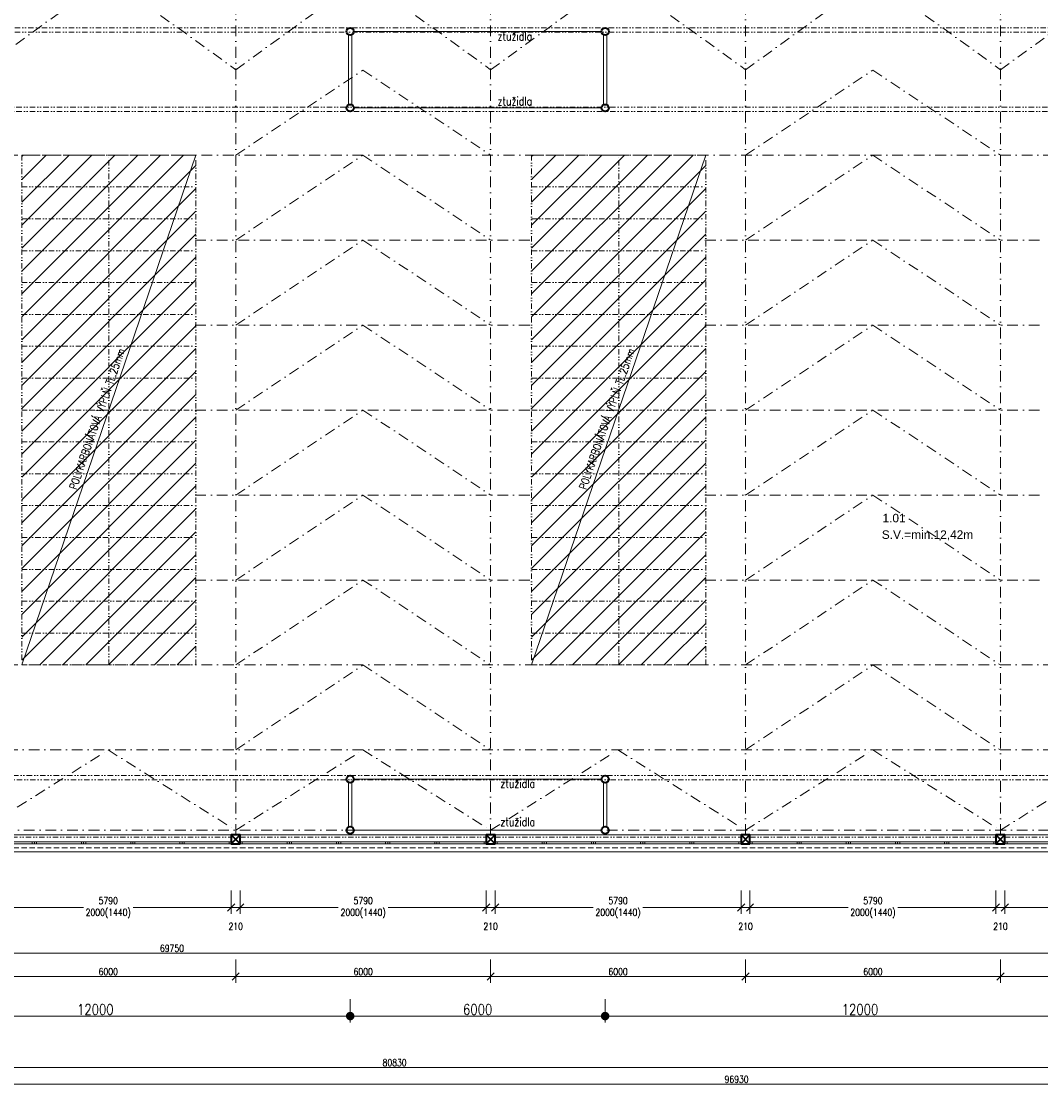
# Model space of a CAD drawing. Header units: millimetres. Extents: x -485339 to 286898, y -1189934 to 1602269.
# Tile 58 of 230: x -108925 to -84934, y -1065795 to -1040630. Entities that reach past the tile are written whole.
import ezdxf

# ---------------------------------------------------------------- set-up
doc = ezdxf.new("R2010")
doc.units = ezdxf.units.MM
doc.header["$LTSCALE"] = 10
for name, pattern in [('DASHDOT', [25.4, 12.7, -6.35, 0, -6.35]), ('DASHED', [19.05, 12.7, -6.35]), ('DĚLICÍ2', [15.875, 6.35, -3.175, 0, -3.175, 0, -3.175]), ('ČÁRKOVANÁ2', [9.525, 6.35, -3.175])]:
    doc.linetypes.add(name, pattern=pattern)
doc.layers.get('Defpoints').update_dxf_attribs({"lineweight": 0})
for name, color, linetype, lineweight in [('N_kóty', 10, 'Continuous', 18), ('N_okna', 10, 'Continuous', 18), ('N_popis', 10, 'Continuous', 18), ('N_čáry_plné', 10, 'Continuous', 18), ('N_šrary', 10, 'Continuous', 18), ('St_kóty', 132, 'Continuous', 18), ('St_plocha_místnosti', 250, 'Continuous', 18), ('St_sloupy_konstrukce haly', 5, 'Continuous', 35), ('St_sloupy_opláštění_půdorys', 25, 'Continuous', 35), ('St_čáry_nad', 250, 'DĚLICÍ2', 18), ('St_čáry_osy', 250, 'DASHDOT', 18), ('St_čáry_plné', 250, 'Continuous', 18), ('St_čáry_pod', 250, 'ČÁRKOVANÁ2', 18)]:
    doc.layers.add(name, color=color, linetype=linetype, lineweight=lineweight)
doc.styles.add('Andy', font='arial.ttf')
doc.styles.get("Standard").update_dxf_attribs({"font": 'simplex.shx', "width": 0.8})
doc.dimstyles.new('stavebníM100', dxfattribs={"dimtxt": 165, "dimasz": 170, "dimexe": 150, "dimexo": 100, "dimgap": 30, "dimtad": 1, "dimdec": 0, "dimtxsty": 'Standard', "dimblk": 'OBLIQUE', "dimcen": -2.5, "dimdle": 150, "dimclrd": 256, "dimclre": 256, "dimclrt": 256, "dimadec": 4, "dimazin": 0, "dimtfac": 1, "dimtdec": 0, "dimtmove": 2, "dimatfit": 3, "dimldrblk": 'OBLIQUE', "dimfxl": 400, "dimfxlon": 1, "dimlwd": -1, "dimlwe": -1, "dimarcsym": 0})
doc.dimstyles.new('stavebníM100_modul', dxfattribs={"dimtxt": 250, "dimasz": 200, "dimexe": 150, "dimexo": 100, "dimgap": 30, "dimtad": 1, "dimdec": 0, "dimtxsty": 'Standard', "dimblk": 'DOT', "dimcen": -2.5, "dimdle": 150, "dimclrd": 256, "dimclre": 256, "dimclrt": 256, "dimadec": 4, "dimazin": 0, "dimtfac": 1, "dimtdec": 0, "dimtmove": 2, "dimatfit": 3, "dimldrblk": 'OBLIQUE', "dimfxl": 400, "dimfxlon": 1, "dimlwd": -1, "dimlwe": -1, "dimarcsym": 0})

# ---------------------------------------------------------------- blocks, each defined once
blk = doc.blocks.new('G$C08AFE675')
at = {"layer": 'St_sloupy_konstrukce haly', "color": 250, "lineweight": 18, "ltscale": 2}
for points in [[(-525, 40), (525, 40)], [(-525, -40), (525, -40)]]:
    blk.add_lwpolyline(points, dxfattribs=at)
at = {"layer": 'St_sloupy_konstrukce haly', "ltscale": 2}
for centre in [(-600, 0), (600, 0)]:
    blk.add_circle(centre, 85, dxfattribs=at)
blk = doc.blocks.new('G$CD8A98CDB')
at = {"layer": 'St_sloupy_konstrukce haly', "color": 250, "lineweight": 18, "ltscale": 2}
for points in [[(-825, 0), (825, 0)], [(-825, -80), (825, -80)]]:
    blk.add_lwpolyline(points, dxfattribs=at)
at = {"layer": 'St_sloupy_konstrukce haly', "ltscale": 2}
for centre in [(-900, -40), (900, -40)]:
    blk.add_circle(centre, 85, dxfattribs=at)
blk = doc.blocks.new('G$C0F2906C7')
at = {"layer": 'St_sloupy_opláštění_půdorys', "ltscale": 2}
blk.add_lwpolyline([(-105, -105), (105, -105), (105, 105), (-105, 105)], close=True, dxfattribs=at)
for points in [[(-105, 105), (105, -105)], [(105, 105), (-105, -105)]]:
    blk.add_lwpolyline(points, dxfattribs=at)
blk = doc.blocks.new('G$CE3D3B369')
at = {"layer": 'St_čáry_osy', "linetype": 'ByBlock', "ltscale": 2}
blk.add_lwpolyline([(0, 0), (12000, 0), (12000, 4100), (0, 4100)], close=True, dxfattribs=at)
for points in [[(750, 4100), (750, 0)], [(1500, 4100), (1500, 0)], [(2250, 4100), (2250, 0)], [(3000, 4100), (3000, 0)], [(3750, 4100), (3750, 0)], [(4500, 4100), (4500, 0)], [(5250, 4100), (5250, 0)], [(6000, 4100), (6000, 0)], [(6750, 4100), (6750, 0)], [(7500, 4100), (7500, 0)], [(8250, 4100), (8250, 0)], [(9000, 4100), (9000, 0)], [(9750, 4100), (9750, 0)], [(10500, 4100), (10500, 0)], [(11250, 4100), (11250, 0)], [(0, 2050), (12000, 2050)]]:
    blk.add_lwpolyline(points, dxfattribs=at)
at = {"layer": 'St_čáry_osy', "ltscale": 2}
blk.add_lwpolyline([(12000, 4100), (12000, 0)], dxfattribs=at)
blk = doc.blocks.new('*U5517')
at = {"layer": 'St_čáry_osy', "ltscale": 2}
blk.add_lwpolyline([(-3000, -1945), (-4, -55), (3000, -1945)], dxfattribs=at)
blk = doc.blocks.new('*U5516')
at = {"layer": 'St_čáry_osy', "ltscale": 2}
for p in [(0, 0), (6000, 0), (12000, 0), (18000, 0), (24000, 0), (30000, 0), (36000, 0), (42000, 0), (48000, 0), (54000, 0)]:
    blk.add_blockref('*U5517', p, dxfattribs=at)
blk = doc.blocks.new('*U5519')
at = {"layer": 'St_čáry_osy', "ltscale": 2}
blk.add_lwpolyline([(-3000, -1000), (-4, 1000), (3000, -1000)], dxfattribs=at)
blk = doc.blocks.new('*U5518')
at = {"layer": 'St_čáry_osy', "ltscale": 2}
for p in [(0, 14000), (12000, 14000), (24000, 14000), (36000, 14000), (0, 12000), (12000, 12000), (24000, 12000), (36000, 12000), (0, 10000), (12000, 10000), (24000, 10000), (36000, 10000), (0, 8000), (12000, 8000), (24000, 8000), (36000, 8000), (0, 6000), (12000, 6000), (24000, 6000), (36000, 6000), (0, 4000), (12000, 4000), (24000, 4000), (36000, 4000), (0, 2000), (12000, 2000), (24000, 2000), (36000, 2000), (0, 0), (12000, 0), (24000, 0), (36000, 0)]:
    blk.add_blockref('*U5519', p, dxfattribs=at)
blk = doc.blocks.new('_OBLIQUE')
at = {"color": 0, "linetype": 'ByBlock'}
blk.add_line((-0.5, -0.5), (0.5, 0.5), dxfattribs=at)
blk = doc.blocks.new('*D5693')
at = {"layer": 'Defpoints', "color": 0}
for p in [(-140255, -1061874), (-70505, -1062274), (-70505, -1062563)]:
    blk.add_point(p, dxfattribs=at)
at = {"layer": 'St_kóty'}
for p, q in [((-140255, -1062163), (-140255, -1062713)), ((-70505, -1062374), (-70505, -1062713)), ((-140405, -1062563), (-70355, -1062563))]:
    blk.add_line(p, q, dxfattribs=at)
at = {"layer": 'St_kóty', "linetype": 'ByBlock', "xscale": 170, "yscale": 170, "zscale": 170, "rotation": 180}
blk.add_blockref('_OBLIQUE', (-140255, -1062563), dxfattribs=at)
at = {"layer": 'St_kóty', "linetype": 'ByBlock', "xscale": 170, "yscale": 170, "zscale": 170}
blk.add_blockref('_OBLIQUE', (-70505, -1062563), dxfattribs=at)
at = {"layer": 'St_kóty', "insert": (-105380, -1062450), "char_height": 165, "attachment_point": 5}
blk.add_mtext('69750', dxfattribs=at)
blk = doc.blocks.new('*D5714')
at = {"layer": 'Defpoints', "color": 0}
for p in [(-109880, -1059883), (-103880, -1059883), (-103880, -1063107)]:
    blk.add_point(p, dxfattribs=at)
at = {"layer": 'St_kóty'}
for p, q in [((-109880, -1062707), (-109880, -1063257)), ((-103880, -1062707), (-103880, -1063257)), ((-110030, -1063107), (-103730, -1063107))]:
    blk.add_line(p, q, dxfattribs=at)
at = {"layer": 'St_kóty', "linetype": 'ByBlock', "xscale": 170, "yscale": 170, "zscale": 170, "rotation": 180}
blk.add_blockref('_OBLIQUE', (-109880, -1063107), dxfattribs=at)
at = {"layer": 'St_kóty', "linetype": 'ByBlock', "xscale": 170, "yscale": 170, "zscale": 170}
blk.add_blockref('_OBLIQUE', (-103880, -1063107), dxfattribs=at)
at = {"layer": 'St_kóty', "insert": (-106880, -1062994), "char_height": 165, "attachment_point": 5}
blk.add_mtext('6000', dxfattribs=at)
blk = doc.blocks.new('*D5715')
at = {"layer": 'Defpoints', "color": 0}
for p in [(-103880, -1059883), (-97880, -1059883), (-97880, -1063107)]:
    blk.add_point(p, dxfattribs=at)
at = {"layer": 'St_kóty'}
for p, q in [((-103880, -1062707), (-103880, -1063257)), ((-97880, -1062707), (-97880, -1063257)), ((-104030, -1063107), (-97730, -1063107))]:
    blk.add_line(p, q, dxfattribs=at)
at = {"layer": 'St_kóty', "linetype": 'ByBlock', "xscale": 170, "yscale": 170, "zscale": 170, "rotation": 180}
blk.add_blockref('_OBLIQUE', (-103880, -1063107), dxfattribs=at)
at = {"layer": 'St_kóty', "linetype": 'ByBlock', "xscale": 170, "yscale": 170, "zscale": 170}
blk.add_blockref('_OBLIQUE', (-97880, -1063107), dxfattribs=at)
at = {"layer": 'St_kóty', "insert": (-100880, -1062994), "char_height": 165, "attachment_point": 5}
blk.add_mtext('6000', dxfattribs=at)
blk = doc.blocks.new('*D5716')
at = {"layer": 'Defpoints', "color": 0}
for p in [(-97880, -1059883), (-91880, -1059883), (-91880, -1063107)]:
    blk.add_point(p, dxfattribs=at)
at = {"layer": 'St_kóty'}
for p, q in [((-97880, -1062707), (-97880, -1063257)), ((-91880, -1062707), (-91880, -1063257)), ((-98030, -1063107), (-91730, -1063107))]:
    blk.add_line(p, q, dxfattribs=at)
at = {"layer": 'St_kóty', "linetype": 'ByBlock', "xscale": 170, "yscale": 170, "zscale": 170, "rotation": 180}
blk.add_blockref('_OBLIQUE', (-97880, -1063107), dxfattribs=at)
at = {"layer": 'St_kóty', "linetype": 'ByBlock', "xscale": 170, "yscale": 170, "zscale": 170}
blk.add_blockref('_OBLIQUE', (-91880, -1063107), dxfattribs=at)
at = {"layer": 'St_kóty', "insert": (-94880, -1062994), "char_height": 165, "attachment_point": 5}
blk.add_mtext('6000', dxfattribs=at)
blk = doc.blocks.new('*D5717')
at = {"layer": 'Defpoints', "color": 0}
for p in [(-91880, -1059883), (-85880, -1059883), (-85880, -1063107)]:
    blk.add_point(p, dxfattribs=at)
at = {"layer": 'St_kóty'}
for p, q in [((-91880, -1062707), (-91880, -1063257)), ((-85880, -1062707), (-85880, -1063257)), ((-92030, -1063107), (-85730, -1063107))]:
    blk.add_line(p, q, dxfattribs=at)
at = {"layer": 'St_kóty', "linetype": 'ByBlock', "xscale": 170, "yscale": 170, "zscale": 170, "rotation": 180}
blk.add_blockref('_OBLIQUE', (-91880, -1063107), dxfattribs=at)
at = {"layer": 'St_kóty', "linetype": 'ByBlock', "xscale": 170, "yscale": 170, "zscale": 170}
blk.add_blockref('_OBLIQUE', (-85880, -1063107), dxfattribs=at)
at = {"layer": 'St_kóty', "insert": (-88880, -1062994), "char_height": 165, "attachment_point": 5}
blk.add_mtext('6000', dxfattribs=at)
blk = doc.blocks.new('*D5718')
at = {"layer": 'Defpoints', "color": 0}
for p in [(-85880, -1059883), (-79880, -1059883), (-79880, -1063107)]:
    blk.add_point(p, dxfattribs=at)
at = {"layer": 'St_kóty'}
for p, q in [((-85880, -1062707), (-85880, -1063257)), ((-79880, -1062707), (-79880, -1063257)), ((-86030, -1063107), (-79730, -1063107))]:
    blk.add_line(p, q, dxfattribs=at)
at = {"layer": 'St_kóty', "linetype": 'ByBlock', "xscale": 170, "yscale": 170, "zscale": 170, "rotation": 180}
blk.add_blockref('_OBLIQUE', (-85880, -1063107), dxfattribs=at)
at = {"layer": 'St_kóty', "linetype": 'ByBlock', "xscale": 170, "yscale": 170, "zscale": 170}
blk.add_blockref('_OBLIQUE', (-79880, -1063107), dxfattribs=at)
at = {"layer": 'St_kóty', "insert": (-82880, -1062994), "char_height": 165, "attachment_point": 5}
blk.add_mtext('6000', dxfattribs=at)
blk = doc.blocks.new('_Dot')
at = {"color": 0, "linetype": 'ByBlock', "lineweight": -2}
blk.add_line((-0.5, 0), (-1, 0), dxfattribs=at)
at = {"color": 0, "linetype": 'ByBlock', "const_width": 0.5}
blk.add_lwpolyline([(-0.25, 0, 1), (0.25, 0, 1)], format="xyb", close=True, dxfattribs=at)
blk = doc.blocks.new('*D5732')
at = {"layer": 'Defpoints', "color": 0}
for p in [(-95185, -1040868), (-83185, -1040868), (-95185, -1064041)]:
    blk.add_point(p, dxfattribs=at)
at = {"layer": 'St_kóty'}
for p, q in [((-95185, -1063641), (-95185, -1064191)), ((-83185, -1063641), (-83185, -1064191)), ((-83385, -1064041), (-94985, -1064041))]:
    blk.add_line(p, q, dxfattribs=at)
at = {"layer": 'St_kóty', "linetype": 'ByBlock', "xscale": 200, "yscale": 200, "zscale": 200, "rotation": 180}
blk.add_blockref('_Dot', (-95185, -1064041), dxfattribs=at)
at = {"layer": 'St_kóty', "linetype": 'ByBlock', "xscale": 200, "yscale": 200, "zscale": 200}
blk.add_blockref('_Dot', (-83185, -1064041), dxfattribs=at)
at = {"layer": 'St_kóty', "insert": (-89185, -1063886), "char_height": 250, "attachment_point": 5}
blk.add_mtext('12000', dxfattribs=at)
blk = doc.blocks.new('*D5733')
at = {"layer": 'Defpoints', "color": 0}
for p in [(-101185, -1040868), (-95185, -1040868), (-101185, -1064041)]:
    blk.add_point(p, dxfattribs=at)
at = {"layer": 'St_kóty'}
for p, q in [((-101185, -1063641), (-101185, -1064191)), ((-95185, -1063641), (-95185, -1064191)), ((-95385, -1064041), (-100985, -1064041))]:
    blk.add_line(p, q, dxfattribs=at)
at = {"layer": 'St_kóty', "linetype": 'ByBlock', "xscale": 200, "yscale": 200, "zscale": 200, "rotation": 180}
blk.add_blockref('_Dot', (-101185, -1064041), dxfattribs=at)
at = {"layer": 'St_kóty', "linetype": 'ByBlock', "xscale": 200, "yscale": 200, "zscale": 200}
blk.add_blockref('_Dot', (-95185, -1064041), dxfattribs=at)
at = {"layer": 'St_kóty', "insert": (-98185, -1063886), "char_height": 250, "attachment_point": 5}
blk.add_mtext('6000', dxfattribs=at)
blk = doc.blocks.new('*D5734')
at = {"layer": 'Defpoints', "color": 0}
for p in [(-113185, -1040868), (-101185, -1040868), (-113185, -1064041)]:
    blk.add_point(p, dxfattribs=at)
at = {"layer": 'St_kóty'}
for p, q in [((-113185, -1063641), (-113185, -1064191)), ((-101185, -1063641), (-101185, -1064191)), ((-101385, -1064041), (-112985, -1064041))]:
    blk.add_line(p, q, dxfattribs=at)
at = {"layer": 'St_kóty', "linetype": 'ByBlock', "xscale": 200, "yscale": 200, "zscale": 200, "rotation": 180}
blk.add_blockref('_Dot', (-113185, -1064041), dxfattribs=at)
at = {"layer": 'St_kóty', "linetype": 'ByBlock', "xscale": 200, "yscale": 200, "zscale": 200}
blk.add_blockref('_Dot', (-101185, -1064041), dxfattribs=at)
at = {"layer": 'St_kóty', "insert": (-107185, -1063886), "char_height": 250, "attachment_point": 5}
blk.add_mtext('12000', dxfattribs=at)
blk = doc.blocks.new('*D6628')
at = {"layer": 'Defpoints', "color": 0}
for p in [(-43625, -1042046), (-140555, -1060078), (-43625, -1065645)]:
    blk.add_point(p, dxfattribs=at)
at = {"layer": 'St_kóty'}
for p, q in [((-140555, -1065245), (-140555, -1065795)), ((-43625, -1065245), (-43625, -1065795)), ((-140705, -1065645), (-43475, -1065645))]:
    blk.add_line(p, q, dxfattribs=at)
at = {"layer": 'St_kóty', "linetype": 'ByBlock', "xscale": 170, "yscale": 170, "zscale": 170, "rotation": 180}
blk.add_blockref('_OBLIQUE', (-140555, -1065645), dxfattribs=at)
at = {"layer": 'St_kóty', "linetype": 'ByBlock', "xscale": 170, "yscale": 170, "zscale": 170}
blk.add_blockref('_OBLIQUE', (-43625, -1065645), dxfattribs=at)
at = {"layer": 'St_kóty', "insert": (-92090, -1065533), "char_height": 165, "attachment_point": 5}
blk.add_mtext('96930', dxfattribs=at)
blk = doc.blocks.new('*D6629')
at = {"layer": 'Defpoints', "color": 0}
for p in [(-140555, -1060078), (-59725, -1060478), (-59725, -1065253)]:
    blk.add_point(p, dxfattribs=at)
at = {"layer": 'St_kóty'}
for p, q in [((-140555, -1064853), (-140555, -1065403)), ((-59725, -1064853), (-59725, -1065403)), ((-140705, -1065253), (-59575, -1065253))]:
    blk.add_line(p, q, dxfattribs=at)
at = {"layer": 'St_kóty', "linetype": 'ByBlock', "xscale": 170, "yscale": 170, "zscale": 170, "rotation": 180}
blk.add_blockref('_OBLIQUE', (-140555, -1065253), dxfattribs=at)
at = {"layer": 'St_kóty', "linetype": 'ByBlock', "xscale": 170, "yscale": 170, "zscale": 170}
blk.add_blockref('_OBLIQUE', (-59725, -1065253), dxfattribs=at)
at = {"layer": 'St_kóty', "insert": (-100140, -1065141), "char_height": 165, "attachment_point": 5}
blk.add_mtext('80830', dxfattribs=at)
blk = doc.blocks.new('G$C5E2F4CAD')
at = {"layer": 'N_okna'}
for points in [[(0, 0), (1158, 0), (1158, 50), (0, 50)], [(0, 0), (50, 0), (50, 50), (0, 50)], [(1158, 0), (1108, 0), (1108, 50), (1158, 50)], [(1158, 0), (2316, 0), (2316, 50), (1158, 50)], [(1158, 0), (1158, 0), (1158, 50), (1158, 50)], [(1158, 0), (1208, 0), (1208, 50), (1158, 50)], [(2316, 0), (2266, 0), (2266, 50), (2316, 50)], [(2316, 0), (3474, 0), (3474, 50), (2316, 50)], [(2316, 0), (2316, 0), (2316, 50), (2316, 50)], [(2316, 0), (2366, 0), (2366, 50), (2316, 50)], [(3474, 0), (3424, 0), (3424, 50), (3474, 50)], [(3474, 0), (4632, 0), (4632, 50), (3474, 50)], [(3474, 0), (3474, 0), (3474, 50), (3474, 50)], [(3474, 0), (3524, 0), (3524, 50), (3474, 50)], [(4632, 0), (4582, 0), (4582, 50), (4632, 50)], [(4632, 0), (5790, 0), (5790, 50), (4632, 50)], [(4632, 0), (4632, 0), (4632, 50), (4632, 50)], [(4632, 0), (4682, 0), (4682, 50), (4632, 50)], [(5790, 0), (5740, 0), (5740, 50), (5790, 50)]]:
    blk.add_lwpolyline(points, close=True, dxfattribs=at)
blk = doc.blocks.new('*U6910')
at = {"layer": 'N_okna'}
blk.add_blockref('G$C5E2F4CAD', (-2895, -25), dxfattribs=at)
blk = doc.blocks.new('*U6911')
at = {"layer": 'N_okna'}
for p in [(0, 0), (6000, 0), (12000, 0), (18000, 0), (24000, 0), (30000, 0), (36000, 0), (42000, 0), (48000, 0), (54000, 0)]:
    blk.add_blockref('*U6910', p, dxfattribs=at)
blk = doc.blocks.new('*D6936')
at = {"layer": 'Defpoints', "color": 0}
for p in [(-109775, -1059988), (-103985, -1059988), (-103985, -1061486)]:
    blk.add_point(p, dxfattribs=at)
at = {"layer": 'N_kóty'}
for p, q in [((-109775, -1061086), (-109775, -1061636)), ((-103985, -1061086), (-103985, -1061636)), ((-109925, -1061486), (-107466, -1061486)), ((-103835, -1061486), (-106294, -1061486))]:
    blk.add_line(p, q, dxfattribs=at)
at = {"layer": 'N_kóty', "xscale": 170, "yscale": 170, "zscale": 170, "rotation": 180}
blk.add_blockref('_OBLIQUE', (-109775, -1061486), dxfattribs=at)
at = {"layer": 'N_kóty', "xscale": 170, "yscale": 170, "zscale": 170}
blk.add_blockref('_OBLIQUE', (-103985, -1061486), dxfattribs=at)
at = {"layer": 'N_kóty', "insert": (-106880, -1061486), "char_height": 165, "attachment_point": 5}
blk.add_mtext('5790\\P2000(1440)', dxfattribs=at)
blk = doc.blocks.new('*D6937')
at = {"layer": 'Defpoints', "color": 0}
for p in [(-103985, -1059988), (-103775, -1059988), (-103775, -1061486)]:
    blk.add_point(p, dxfattribs=at)
at = {"layer": 'N_kóty'}
for p, q in [((-103985, -1061086), (-103985, -1061636)), ((-103775, -1061086), (-103775, -1061636)), ((-104135, -1061486), (-103625, -1061486))]:
    blk.add_line(p, q, dxfattribs=at)
at = {"layer": 'N_kóty', "xscale": 170, "yscale": 170, "zscale": 170, "rotation": 180}
blk.add_blockref('_OBLIQUE', (-103985, -1061486), dxfattribs=at)
at = {"layer": 'N_kóty', "xscale": 170, "yscale": 170, "zscale": 170}
blk.add_blockref('_OBLIQUE', (-103775, -1061486), dxfattribs=at)
at = {"layer": 'N_kóty', "insert": (-103880, -1061928), "char_height": 165, "attachment_point": 5}
blk.add_mtext('210', dxfattribs=at)
blk = doc.blocks.new('*D6938')
at = {"layer": 'Defpoints', "color": 0}
for p in [(-103775, -1059988), (-97985, -1059988), (-97985, -1061486)]:
    blk.add_point(p, dxfattribs=at)
at = {"layer": 'N_kóty'}
for p, q in [((-103775, -1061086), (-103775, -1061636)), ((-97985, -1061086), (-97985, -1061636)), ((-103925, -1061486), (-101466, -1061486)), ((-97835, -1061486), (-100294, -1061486))]:
    blk.add_line(p, q, dxfattribs=at)
at = {"layer": 'N_kóty', "xscale": 170, "yscale": 170, "zscale": 170, "rotation": 180}
blk.add_blockref('_OBLIQUE', (-103775, -1061486), dxfattribs=at)
at = {"layer": 'N_kóty', "xscale": 170, "yscale": 170, "zscale": 170}
blk.add_blockref('_OBLIQUE', (-97985, -1061486), dxfattribs=at)
at = {"layer": 'N_kóty', "insert": (-100880, -1061486), "char_height": 165, "attachment_point": 5}
blk.add_mtext('5790\\P2000(1440)', dxfattribs=at)
blk = doc.blocks.new('*D6939')
at = {"layer": 'Defpoints', "color": 0}
for p in [(-97985, -1059988), (-97775, -1059988), (-97775, -1061486)]:
    blk.add_point(p, dxfattribs=at)
at = {"layer": 'N_kóty'}
for p, q in [((-97985, -1061086), (-97985, -1061636)), ((-97775, -1061086), (-97775, -1061636)), ((-98135, -1061486), (-97625, -1061486))]:
    blk.add_line(p, q, dxfattribs=at)
at = {"layer": 'N_kóty', "xscale": 170, "yscale": 170, "zscale": 170, "rotation": 180}
blk.add_blockref('_OBLIQUE', (-97985, -1061486), dxfattribs=at)
at = {"layer": 'N_kóty', "xscale": 170, "yscale": 170, "zscale": 170}
blk.add_blockref('_OBLIQUE', (-97775, -1061486), dxfattribs=at)
at = {"layer": 'N_kóty', "insert": (-97880, -1061928), "char_height": 165, "attachment_point": 5}
blk.add_mtext('210', dxfattribs=at)
blk = doc.blocks.new('*D6940')
at = {"layer": 'Defpoints', "color": 0}
for p in [(-97775, -1059988), (-91985, -1059988), (-91985, -1061486)]:
    blk.add_point(p, dxfattribs=at)
at = {"layer": 'N_kóty'}
for p, q in [((-97775, -1061086), (-97775, -1061636)), ((-91985, -1061086), (-91985, -1061636)), ((-97925, -1061486), (-95466, -1061486)), ((-91835, -1061486), (-94294, -1061486))]:
    blk.add_line(p, q, dxfattribs=at)
at = {"layer": 'N_kóty', "xscale": 170, "yscale": 170, "zscale": 170, "rotation": 180}
blk.add_blockref('_OBLIQUE', (-97775, -1061486), dxfattribs=at)
at = {"layer": 'N_kóty', "xscale": 170, "yscale": 170, "zscale": 170}
blk.add_blockref('_OBLIQUE', (-91985, -1061486), dxfattribs=at)
at = {"layer": 'N_kóty', "insert": (-94880, -1061486), "char_height": 165, "attachment_point": 5}
blk.add_mtext('5790\\P2000(1440)', dxfattribs=at)
blk = doc.blocks.new('*D6941')
at = {"layer": 'Defpoints', "color": 0}
for p in [(-91985, -1059988), (-91775, -1059988), (-91775, -1061486)]:
    blk.add_point(p, dxfattribs=at)
at = {"layer": 'N_kóty'}
for p, q in [((-91985, -1061086), (-91985, -1061636)), ((-91775, -1061086), (-91775, -1061636)), ((-92135, -1061486), (-91625, -1061486))]:
    blk.add_line(p, q, dxfattribs=at)
at = {"layer": 'N_kóty', "xscale": 170, "yscale": 170, "zscale": 170, "rotation": 180}
blk.add_blockref('_OBLIQUE', (-91985, -1061486), dxfattribs=at)
at = {"layer": 'N_kóty', "xscale": 170, "yscale": 170, "zscale": 170}
blk.add_blockref('_OBLIQUE', (-91775, -1061486), dxfattribs=at)
at = {"layer": 'N_kóty', "insert": (-91880, -1061928), "char_height": 165, "attachment_point": 5}
blk.add_mtext('210', dxfattribs=at)
blk = doc.blocks.new('*D6942')
at = {"layer": 'Defpoints', "color": 0}
for p in [(-91775, -1059988), (-85985, -1059988), (-85985, -1061486)]:
    blk.add_point(p, dxfattribs=at)
at = {"layer": 'N_kóty'}
for p, q in [((-91775, -1061086), (-91775, -1061636)), ((-85985, -1061086), (-85985, -1061636)), ((-91925, -1061486), (-89466, -1061486)), ((-85835, -1061486), (-88294, -1061486))]:
    blk.add_line(p, q, dxfattribs=at)
at = {"layer": 'N_kóty', "xscale": 170, "yscale": 170, "zscale": 170, "rotation": 180}
blk.add_blockref('_OBLIQUE', (-91775, -1061486), dxfattribs=at)
at = {"layer": 'N_kóty', "xscale": 170, "yscale": 170, "zscale": 170}
blk.add_blockref('_OBLIQUE', (-85985, -1061486), dxfattribs=at)
at = {"layer": 'N_kóty', "insert": (-88880, -1061486), "char_height": 165, "attachment_point": 5}
blk.add_mtext('5790\\P2000(1440)', dxfattribs=at)
blk = doc.blocks.new('*D6943')
at = {"layer": 'Defpoints', "color": 0}
for p in [(-85985, -1059988), (-85775, -1059988), (-85775, -1061486)]:
    blk.add_point(p, dxfattribs=at)
at = {"layer": 'N_kóty'}
for p, q in [((-85985, -1061086), (-85985, -1061636)), ((-85775, -1061086), (-85775, -1061636)), ((-86135, -1061486), (-85625, -1061486))]:
    blk.add_line(p, q, dxfattribs=at)
at = {"layer": 'N_kóty', "xscale": 170, "yscale": 170, "zscale": 170, "rotation": 180}
blk.add_blockref('_OBLIQUE', (-85985, -1061486), dxfattribs=at)
at = {"layer": 'N_kóty', "xscale": 170, "yscale": 170, "zscale": 170}
blk.add_blockref('_OBLIQUE', (-85775, -1061486), dxfattribs=at)
at = {"layer": 'N_kóty', "insert": (-85880, -1061928), "char_height": 165, "attachment_point": 5}
blk.add_mtext('210', dxfattribs=at)
blk = doc.blocks.new('*D6944')
at = {"layer": 'Defpoints', "color": 0}
for p in [(-85775, -1059988), (-79985, -1059988), (-79985, -1061486)]:
    blk.add_point(p, dxfattribs=at)
at = {"layer": 'N_kóty'}
for p, q in [((-85775, -1061086), (-85775, -1061636)), ((-79985, -1061086), (-79985, -1061636)), ((-85925, -1061486), (-83466, -1061486)), ((-79835, -1061486), (-82294, -1061486))]:
    blk.add_line(p, q, dxfattribs=at)
at = {"layer": 'N_kóty', "xscale": 170, "yscale": 170, "zscale": 170, "rotation": 180}
blk.add_blockref('_OBLIQUE', (-85775, -1061486), dxfattribs=at)
at = {"layer": 'N_kóty', "xscale": 170, "yscale": 170, "zscale": 170}
blk.add_blockref('_OBLIQUE', (-79985, -1061486), dxfattribs=at)
at = {"layer": 'N_kóty', "insert": (-82880, -1061486), "char_height": 165, "attachment_point": 5}
blk.add_mtext('5790\\P2000(1440)', dxfattribs=at)

msp = doc.modelspace()

# ---------------------------------------------------------------- hatches: boundary and pattern name
at = {"layer": 'N_šrary', "linetype": 'DASHED'}
h = msp.add_hatch(dxfattribs=at)
h.set_pattern_fill('ANSI31', color=256, scale=120)
h.set_pattern_definition([(45, (36019.06, -425258.4), (-269.40768, 269.40768), [])])
h.paths.add_polyline_path([(-108915.1, -1055777.6), (-104815.1, -1055777.6), (-104815.1, -1043777.6), (-108915.1, -1043777.6)])
h = msp.add_hatch(dxfattribs=at)
h.set_pattern_fill('ANSI31', color=256, scale=120)
h.set_pattern_definition([(45, (48019.06, -425258.4), (-269.40768, 269.40768), [])])
h.paths.add_polyline_path([(-96915.1, -1055777.6), (-92815.1, -1055777.6), (-92815.1, -1043777.6), (-96915.1, -1043777.6)])

# ---------------------------------------------------------------- linework, layer by layer
at = {"layer": 'N_popis'}
for points in [[(-104815.1, -1043777.6), (-108915.1, -1055777.6)], [(-92815.1, -1043777.6), (-96915.1, -1055777.6)]]:
    msp.add_lwpolyline(points, dxfattribs=at)
at = {"layer": 'N_čáry_plné', "ltscale": 2}
msp.add_lwpolyline([(-70504.9, -1060177.6), (-140254.9, -1060177.6)], dxfattribs=at)
at = {"layer": 'St_čáry_nad', "ltscale": 2}
for points in [[(-43825.2, -1040782.6), (-139879.9, -1040782.6)], [(-43825.2, -1040882.6), (-139879.9, -1040882.6)], [(-74604.9, -1042652.6), (-139879.9, -1042652.6)], [(-74604.9, -1042752.6), (-139879.9, -1042752.6)], [(-71184.9, -1058382.6), (-139879.9, -1058382.6)], [(-71101.2, -1058482.6), (-139879.9, -1058482.6)], [(-109774.9, -1059832.6), (-103984.9, -1059832.6)], [(-103774.9, -1059832.6), (-97984.9, -1059832.6)], [(-97774.9, -1059832.6), (-91984.9, -1059832.6)], [(-91774.9, -1059832.6), (-85984.9, -1059832.6)], [(-85774.9, -1059832.6), (-79984.9, -1059832.6)]]:
    msp.add_lwpolyline(points, dxfattribs=at)
at = {"layer": 'St_čáry_osy', "ltscale": 2}
for points in [[(-103879.9, -1059777.6), (-103879.9, -992785.6)], [(-97879.9, -1059777.6), (-97879.9, -992785.6)], [(-91879.9, -1059777.6), (-91879.9, -992785.6)], [(-85879.9, -1059777.6), (-85879.9, -992785.6)], [(-109879.9, -1041767.6), (-106884.2, -1039595.1), (-103879.9, -1041767.6)], [(-103879.9, -1041767.6), (-100884.2, -1039595.1), (-97879.9, -1041767.6)], [(-97879.9, -1041767.6), (-94884.2, -1039595.1), (-91879.9, -1041767.6)], [(-91879.9, -1041767.6), (-88884.2, -1039595.1), (-85879.9, -1041767.6)], [(-85879.9, -1041767.6), (-82884.2, -1039595.1), (-79879.9, -1041767.6)], [(-140254.9, -1043777.6), (-74504.9, -1043777.6)], [(-104834.2, -1045777.6), (-96934.2, -1045777.6)], [(-92834.2, -1045777.6), (-84934.2, -1045777.6)], [(-104834.2, -1047777.6), (-96934.2, -1047777.6)], [(-92834.2, -1047777.6), (-84934.2, -1047777.6)], [(-104834.2, -1049777.6), (-96934.2, -1049777.6)], [(-92834.2, -1049777.6), (-84934.2, -1049777.6)], [(-104834.2, -1051777.6), (-96934.2, -1051777.6)], [(-92834.2, -1051777.6), (-84934.2, -1051777.6)], [(-104834.2, -1053777.6), (-96934.2, -1053777.6)], [(-92834.2, -1053777.6), (-84934.2, -1053777.6)], [(-140254.9, -1055777.6), (-70504.9, -1055777.6)], [(-140254.9, -1057777.6), (-70504.9, -1057777.6)], [(-70504.9, -1059667.6), (-140099.9, -1059667.6)]]:
    msp.add_lwpolyline(points, dxfattribs=at)
at = {"layer": 'St_čáry_plné', "ltscale": 2}
for points in [[(-101099.9, -1040867.6), (-95269.9, -1040867.6)], [(-101099.9, -1042667.6), (-95269.9, -1042667.6)], [(-101099.9, -1058467.6), (-95269.9, -1058467.6)], [(-101099.9, -1059667.6), (-95269.9, -1059667.6)], [(-140254.9, -1059777.6), (-70504.9, -1059777.6)]]:
    msp.add_lwpolyline(points, dxfattribs=at)
at = {"layer": 'St_čáry_pod', "ltscale": 2}
msp.add_lwpolyline([(-70504.9, -1060077.6), (-140254.9, -1060077.6)], dxfattribs=at)

# ---------------------------------------------------------------- block references
at = {"layer": 'N_okna'}
msp.add_blockref('*U6911', (-130879.9, -1059962.6), dxfattribs=at)
at = {"layer": 'St_sloupy_konstrukce haly', "ltscale": 2, "rotation": 90}
for name, p in [('G$CD8A98CDB', (-101224.9, -1041767.6)), ('G$CD8A98CDB', (-95224.9, -1041767.6)), ('G$C08AFE675', (-101184.9, -1059067.6)), ('G$C08AFE675', (-95184.9, -1059067.6))]:
    msp.add_blockref(name, p, dxfattribs=at)
at = {"layer": 'St_sloupy_opláštění_půdorys', "ltscale": 2, "rotation": 90}
for p in [(-103879.9, -1059882.6), (-97879.9, -1059882.6), (-91879.9, -1059882.6), (-85879.9, -1059882.6)]:
    msp.add_blockref('G$C0F2906C7', p, dxfattribs=at)
at = {"layer": 'St_čáry_nad', "ltscale": 2, "rotation": 90}
for p in [(-104815.1, -1055777.6), (-92815.1, -1055777.6)]:
    msp.add_blockref('G$CE3D3B369', p, dxfattribs=at)
at = {"layer": 'St_čáry_osy', "ltscale": 2}
for name, p in [('*U5518', (-124879.9, -1056777.6)), ('*U5516', (-130879.9, -1057722.6))]:
    msp.add_blockref(name, p, dxfattribs=at)

# ---------------------------------------------------------------- texts
at = {"layer": 'Defpoints', "ltscale": 2, "style": 'Andy'}
msp.add_text('S.V.=min.12,42m', height=200, dxfattribs=at).set_placement((-88672, -1052809.4))
at = {"layer": 'N_popis', "width": 0.8}
for p in [(-107631.1, -1051665.1), (-95631.1, -1051665.1)]:
    msp.add_text('POLYKARBONÁTOVÁ VÝPLŇ TL.25mm', height=180, rotation=70.83983, dxfattribs=at).set_placement(p)
at = {"layer": 'St_plocha_místnosti', "ltscale": 2, "style": 'Andy'}
msp.add_text('1.01', height=200, dxfattribs=at).set_placement((-88655.9, -1052419.9))
at = {"layer": 'St_čáry_plné', "ltscale": 2, "width": 0.8}
for p in [(-97716.5, -1041082.8), (-97716.5, -1042606.4), (-97648.5, -1058668.5), (-97648.5, -1059570.3)]:
    msp.add_text('ztužidla', height=200, dxfattribs=at).set_placement(p)

# ---------------------------------------------------------------- dimensions: what is measured, and where the dimension line sits
at = {"layer": 'N_kóty'}
for base, p1, p2, picture, middle in [((-103984.9, -1061485.5), (-109774.9, -1059987.6), (-103984.9, -1059987.6), '*D6936', (-106879.9, -1061485.5)), ((-97984.9, -1061485.5), (-103774.9, -1059987.6), (-97984.9, -1059987.6), '*D6938', (-100879.9, -1061485.5)), ((-91984.9, -1061485.5), (-97774.9, -1059987.6), (-91984.9, -1059987.6), '*D6940', (-94879.9, -1061485.5)), ((-85984.9, -1061485.5), (-91774.9, -1059987.6), (-85984.9, -1059987.6), '*D6942', (-88879.9, -1061485.5)), ((-79984.9, -1061485.5), (-85774.9, -1059987.6), (-79984.9, -1059987.6), '*D6944', (-82879.9, -1061485.5))]:
    dim = msp.add_linear_dim(base=base, p1=p1, p2=p2, text='<>\\P2000(1440)', dimstyle='stavebníM100', override={"dimtxsty": 'Standard'}, dxfattribs=at)
    dim.commit()
    dim.dimension.update_dxf_attribs({"geometry": picture, "text_midpoint": middle, "dimtype": 160})
for base, p1, p2, picture, middle in [((-103774.9, -1061485.5), (-103984.9, -1059987.6), (-103774.9, -1059987.6), '*D6937', (-103879.9, -1061928)), ((-97774.9, -1061485.5), (-97984.9, -1059987.6), (-97774.9, -1059987.6), '*D6939', (-97879.9, -1061928)), ((-91774.9, -1061485.5), (-91984.9, -1059987.6), (-91774.9, -1059987.6), '*D6941', (-91879.9, -1061928)), ((-85774.9, -1061485.5), (-85984.9, -1059987.6), (-85774.9, -1059987.6), '*D6943', (-85879.9, -1061928))]:
    dim = msp.add_linear_dim(base=base, p1=p1, p2=p2, dimstyle='stavebníM100', dxfattribs=at)
    dim.commit()
    dim.dimension.update_dxf_attribs({"geometry": picture, "text_midpoint": middle})
at = {"layer": 'St_kóty'}
for base, p1, p2, dimstyle, picture, middle in [((-113184.9, -1064041.5), (-101184.9, -1040867.6), (-113184.9, -1040867.6), 'stavebníM100_modul', '*D5734', (-107184.9, -1063886.5)), ((-101184.9, -1064041.5), (-95184.9, -1040867.6), (-101184.9, -1040867.6), 'stavebníM100_modul', '*D5733', (-98184.9, -1063886.5)), ((-95184.9, -1064041.5), (-83184.9, -1040867.6), (-95184.9, -1040867.6), 'stavebníM100_modul', '*D5732', (-89184.9, -1063886.5)), ((-103879.9, -1063107), (-109879.9, -1059882.6), (-103879.9, -1059882.6), 'stavebníM100', '*D5714', (-106879.9, -1062994.5)), ((-97879.9, -1063107), (-103879.9, -1059882.6), (-97879.9, -1059882.6), 'stavebníM100', '*D5715', (-100879.9, -1062994.5)), ((-91879.9, -1063107), (-97879.9, -1059882.6), (-91879.9, -1059882.6), 'stavebníM100', '*D5716', (-94879.9, -1062994.5)), ((-85879.9, -1063107), (-91879.9, -1059882.6), (-85879.9, -1059882.6), 'stavebníM100', '*D5717', (-88879.9, -1062994.5)), ((-79879.9, -1063107), (-85879.9, -1059882.6), (-79879.9, -1059882.6), 'stavebníM100', '*D5718', (-82879.9, -1062994.5))]:
    dim = msp.add_linear_dim(base=base, p1=p1, p2=p2, dimstyle=dimstyle, dxfattribs=at)
    dim.commit()
    dim.dimension.update_dxf_attribs({"geometry": picture, "text_midpoint": middle})
for base, p1, p2, picture, middle in [((-43625.2, -1065645.1), (-140554.9, -1060077.6), (-43625.2, -1042045.8), '*D6628', (-92090, -1065532.6)), ((-59724.9, -1065253.2), (-140554.9, -1060077.6), (-59724.9, -1060477.6), '*D6629', (-100139.9, -1065140.7)), ((-70504.9, -1062562.9), (-140254.9, -1061874.1), (-70504.9, -1062274.1), '*D5693', (-105379.9, -1062450.4))]:
    dim = msp.add_linear_dim(base=base, p1=p1, p2=p2, dimstyle='stavebníM100', override={"dimtxsty": 'Standard', "dimldrblk": 'OBLIQUE'}, dxfattribs=at)
    dim.commit()
    dim.dimension.update_dxf_attribs({"geometry": picture, "text_midpoint": middle})

doc.saveas('drawing.dxf')
